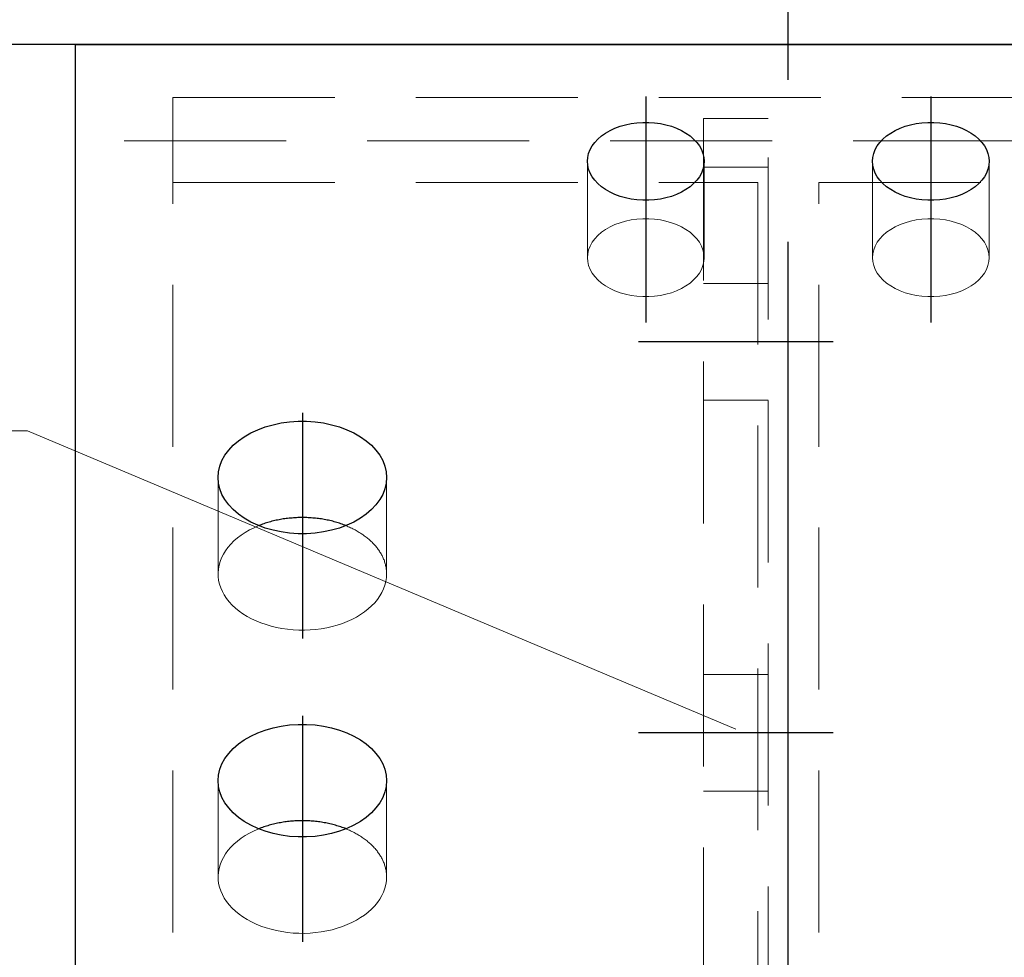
# Model space of a CAD drawing. Header units: millimetres. Extents: x 3515 to 4529, y 13642 to 14292.
# Tile 57 of 96: x 4062 to 4078, y 13975 to 13989. Entities that reach past the tile are written whole.
import ezdxf

# ---------------------------------------------------------------- set-up
doc = ezdxf.new("R2010")
doc.units = ezdxf.units.MM
doc.header["$LTSCALE"] = 10
doc.linetypes.add('HIDDEN', pattern=[0.375, 0.25, -0.125])
doc.linetypes.add('MITTE', pattern=[2, 1.25, -0.25, 0.25, -0.25])
doc.layers.get('Defpoints').update_dxf_attribs({"color": 1})
for name, color, linetype, lineweight in [('PS_DIM', 4, 'Continuous', 13), ('PS_Hidden', 2, 'HIDDEN', 9), ('PS_Pos', 1, 'Continuous', 15), ('PS_SOLID', 7, 'Continuous', 30)]:
    doc.layers.add(name, color=color, linetype=linetype, lineweight=lineweight)
doc.layers.add('PS_MID', color=5, linetype='MITTE')
doc.layers.add('PS_SHAPE', color=3, linetype='Continuous')
doc.styles.add('simplex', font='simplex.shx', dxfattribs={"width": 0.75})
doc.dimstyles.new('1_10_GŁ_DS1-LS10', dxfattribs={"dimtxt": 2, "dimasz": 2, "dimexe": 2, "dimexo": 5, "dimgap": 1, "dimtad": 1, "dimjust": 4, "dimdec": 0, "dimlfac": 10, "dimtxsty": 'simplex', "dimblk1": 'NONE', "dimsah": 1, "dimcen": 2, "dimclrd": 256, "dimclre": 256, "dimclrt": 3, "dimadec": 1, "dimazin": 0, "dimtfac": 1, "dimtdec": 0, "dimtmove": 2, "dimatfit": 3, "dimfxl": 1, "dimarcsym": 0})
doc.dimstyles.new('1_10_PRZ', dxfattribs={"dimtxt": 2, "dimasz": 1, "dimexe": 2, "dimexo": 5, "dimgap": 1, "dimtad": 1, "dimdec": 0, "dimlfac": 10, "dimtxsty": 'simplex', "dimblk": 'dimznak', "dimcen": 2, "dimse1": 1, "dimse2": 1, "dimclrt": 3, "dimadec": 1, "dimazin": 0, "dimtfac": 1, "dimtdec": 0, "dimtix": 1, "dimtmove": 2, "dimatfit": 3, "dimldrblk": 'dim-grot', "dimfxl": 1, "dimarcsym": 0})

# ---------------------------------------------------------------- blocks, each defined once
blk = doc.blocks.new('*D134')
at = {"layer": 'Defpoints', "color": 0, "transparency": 16777216}
for p in [(4042.754, 13988.67), (4085.198, 13988.67), (4083.698, 13714.81)]:
    blk.add_point(p, dxfattribs=at)
at = {"layer": 'PS_DIM', "lineweight": -2, "transparency": 16777216}
for p, q in [((4080.198, 13988.67), (4040.754, 13988.67)), ((4042.754, 13714.81), (4042.754, 13986.67)), ((4078.698, 13714.81), (4040.754, 13714.81))]:
    blk.add_line(p, q, dxfattribs=at)
at = {"layer": 'PS_DIM', "transparency": 16777216}
blk.add_solid([(4042.421, 13986.67), (4043.088, 13986.67), (4042.754, 13988.67)], dxfattribs=at)
at = {"layer": 'PS_DIM', "color": 3, "transparency": 16777216, "insert": (4046.417, 13990.69), "char_height": 2, "attachment_point": 5, "rotation": 0.0573, "style": 'simplex'}
blk.add_mtext('4420', dxfattribs=at)
blk = doc.blocks.new('_None')
blk = doc.blocks.new('dimznak')
at = {"color": 0}
for points in [[(0, 2), (0, -2)], [(-2, 0), (2, 0)]]:
    blk.add_lwpolyline(points, dxfattribs=at)
at = {"color": 2}
blk.add_lwpolyline([(1, 1), (-1, -1)], dxfattribs=at)
blk = doc.blocks.new('*D135')
at = {"layer": 'Defpoints', "color": 0, "transparency": 16777216}
for p in [(4072.888, 13997.768), (4064.698, 13974.925), (4072.888, 13971.111)]:
    blk.add_point(p, dxfattribs=at)
at = {"layer": 'PS_DIM', "color": 0, "lineweight": -2, "transparency": 16777216}
blk.add_line((4065.698, 13997.768), (4071.888, 13997.768), dxfattribs=at)
at = {"layer": 'PS_DIM', "color": 0, "lineweight": -2, "transparency": 16777216, "rotation": 180}
blk.add_blockref('dimznak', (4064.698, 13997.768), dxfattribs=at)
at = {"layer": 'PS_DIM', "color": 0, "lineweight": -2, "transparency": 16777216}
blk.add_blockref('dimznak', (4072.888, 13997.768), dxfattribs=at)
at = {"layer": 'PS_DIM', "color": 3, "transparency": 16777216, "insert": (4068.793, 13999.768), "char_height": 2, "attachment_point": 5, "style": 'simplex'}
blk.add_mtext('82', dxfattribs=at)
blk = doc.blocks.new('dim-grot')
blk.add_hatch(color=256).paths.add_polyline_path([(0, 0), (-2, 0.5), (-2, -0.5)])
blk.add_lwpolyline([(0, 0), (-2, 0.5), (-2, -0.5), (0, 0)])
blk = doc.blocks.new('*D136')
at = {"layer": 'Defpoints', "color": 0, "transparency": 16777216}
for p in [(4073.888, 13997.768), (4072.888, 13971.111), (4073.888, 13968.674)]:
    blk.add_point(p, dxfattribs=at)
at = {"layer": 'PS_DIM', "color": 0, "lineweight": -2, "transparency": 16777216}
for p, q in [((4071.888, 13997.768), (4070.888, 13997.768)), ((4072.888, 13997.768), (4073.888, 13997.768)), ((4074.888, 13997.768), (4075.888, 13997.768))]:
    blk.add_line(p, q, dxfattribs=at)
blk.add_blockref('dimznak', (4072.888, 13997.768), dxfattribs=at)
at = {"layer": 'PS_DIM', "color": 0, "lineweight": -2, "transparency": 16777216, "rotation": 180}
blk.add_blockref('dimznak', (4073.888, 13997.768), dxfattribs=at)
at = {"layer": 'PS_DIM', "color": 3, "transparency": 16777216, "insert": (4073.388, 14001.926), "char_height": 2, "attachment_point": 5, "style": 'simplex'}
blk.add_mtext('10', dxfattribs=at)
blk = doc.blocks.new('*D137')
at = {"layer": 'Defpoints', "color": 0, "transparency": 16777216}
for p in [(4083.698, 13997.768), (4073.888, 13968.674), (4083.698, 13968.674)]:
    blk.add_point(p, dxfattribs=at)
at = {"layer": 'PS_DIM', "color": 0, "lineweight": -2, "transparency": 16777216}
blk.add_line((4074.888, 13997.768), (4082.698, 13997.768), dxfattribs=at)
at = {"layer": 'PS_DIM', "color": 0, "lineweight": -2, "transparency": 16777216, "rotation": 180}
blk.add_blockref('dimznak', (4073.888, 13997.768), dxfattribs=at)
at = {"layer": 'PS_DIM', "color": 0, "lineweight": -2, "transparency": 16777216}
blk.add_blockref('dimznak', (4083.698, 13997.768), dxfattribs=at)
at = {"layer": 'PS_DIM', "color": 3, "transparency": 16777216, "insert": (4078.793, 13999.768), "char_height": 2, "attachment_point": 5, "style": 'simplex'}
blk.add_mtext('98', dxfattribs=at)
blk = doc.blocks.new('*X361')
at = {"layer": 'PS_Hidden', "color": 2, "linetype": 'HIDDEN'}
for p, q in [((4064.698, 13987.851), (4064.698, 13986.538)), ((4064.698, 13987.851), (4083.698, 13987.851)), ((4072.888, 13987.523), (4072.888, 13969.421)), ((4072.888, 13987.523), (4073.888, 13987.523)), ((4073.888, 13969.421), (4073.888, 13987.523)), ((4085.198, 13987.182), (4063.198, 13987.182)), ((4071.098, 13985.377), (4071.098, 13986.865)), ((4073.888, 13986.776), (4072.888, 13986.776)), ((4072.898, 13985.377), (4072.898, 13986.865)), ((4075.498, 13985.377), (4075.498, 13986.865)), ((4077.298, 13985.377), (4077.298, 13986.865)), ((4064.698, 13948.71), (4064.698, 13986.538)), ((4064.698, 13986.538), (4073.728, 13986.538)), ((4073.728, 13986.538), (4073.728, 13948.71)), ((4074.668, 13986.538), (4083.698, 13986.538)), ((4074.668, 13948.71), (4074.668, 13986.538)), ((4071.952, 13985.978), (4071.861, 13985.972)), ((4072.043, 13985.978), (4071.952, 13985.978)), ((4072.134, 13985.972), (4072.043, 13985.978)), ((4076.352, 13985.978), (4076.261, 13985.972)), ((4076.443, 13985.978), (4076.352, 13985.978)), ((4076.534, 13985.972), (4076.443, 13985.978)), ((4071.447, 13985.853), (4071.378, 13985.813)), ((4071.522, 13985.888), (4071.447, 13985.853)), ((4071.601, 13985.917), (4071.522, 13985.888)), ((4071.685, 13985.941), (4071.601, 13985.917)), ((4071.772, 13985.96), (4071.685, 13985.941)), ((4071.861, 13985.972), (4071.772, 13985.96)), ((4072.223, 13985.96), (4072.134, 13985.972)), ((4072.31, 13985.941), (4072.223, 13985.96)), ((4072.394, 13985.917), (4072.31, 13985.941)), ((4072.474, 13985.888), (4072.394, 13985.917)), ((4072.549, 13985.853), (4072.474, 13985.888)), ((4072.618, 13985.813), (4072.549, 13985.853)), ((4075.847, 13985.853), (4075.778, 13985.813)), ((4075.922, 13985.888), (4075.847, 13985.853)), ((4076.001, 13985.917), (4075.922, 13985.888)), ((4076.085, 13985.941), (4076.001, 13985.917)), ((4076.172, 13985.96), (4076.085, 13985.941)), ((4076.261, 13985.972), (4076.172, 13985.96)), ((4076.623, 13985.96), (4076.534, 13985.972)), ((4076.71, 13985.941), (4076.623, 13985.96)), ((4076.794, 13985.917), (4076.71, 13985.941)), ((4076.874, 13985.888), (4076.794, 13985.917)), ((4076.949, 13985.853), (4076.874, 13985.888)), ((4077.018, 13985.813), (4076.949, 13985.853)), ((4071.259, 13985.721), (4071.211, 13985.669)), ((4071.315, 13985.769), (4071.259, 13985.721)), ((4071.378, 13985.813), (4071.315, 13985.769)), ((4072.681, 13985.769), (4072.618, 13985.813)), ((4072.736, 13985.721), (4072.681, 13985.769)), ((4072.785, 13985.669), (4072.736, 13985.721)), ((4075.659, 13985.721), (4075.611, 13985.669)), ((4075.715, 13985.769), (4075.659, 13985.721)), ((4075.778, 13985.813), (4075.715, 13985.769)), ((4077.081, 13985.769), (4077.018, 13985.813)), ((4077.136, 13985.721), (4077.081, 13985.769)), ((4077.185, 13985.669), (4077.136, 13985.721)), ((4071.139, 13985.557), (4071.116, 13985.498)), ((4071.171, 13985.615), (4071.139, 13985.557)), ((4071.211, 13985.669), (4071.171, 13985.615)), ((4072.825, 13985.615), (4072.785, 13985.669)), ((4072.856, 13985.557), (4072.825, 13985.615)), ((4072.879, 13985.498), (4072.856, 13985.557)), ((4075.539, 13985.557), (4075.516, 13985.498)), ((4075.571, 13985.615), (4075.539, 13985.557)), ((4075.611, 13985.669), (4075.571, 13985.615)), ((4077.225, 13985.615), (4077.185, 13985.669)), ((4077.256, 13985.557), (4077.225, 13985.615)), ((4077.279, 13985.498), (4077.256, 13985.557)), ((4071.102, 13985.438), (4071.098, 13985.377)), ((4071.098, 13985.377), (4071.102, 13985.316)), ((4071.116, 13985.498), (4071.102, 13985.438)), ((4072.893, 13985.438), (4072.879, 13985.498)), ((4072.898, 13985.377), (4072.893, 13985.438)), ((4072.893, 13985.316), (4072.898, 13985.377)), ((4075.502, 13985.438), (4075.498, 13985.377)), ((4075.498, 13985.377), (4075.502, 13985.316)), ((4075.516, 13985.498), (4075.502, 13985.438)), ((4077.293, 13985.438), (4077.279, 13985.498)), ((4077.298, 13985.377), (4077.293, 13985.438)), ((4077.293, 13985.316), (4077.298, 13985.377)), ((4071.102, 13985.316), (4071.116, 13985.256)), ((4071.116, 13985.256), (4071.139, 13985.197)), ((4072.856, 13985.197), (4072.879, 13985.256)), ((4072.879, 13985.256), (4072.893, 13985.316)), ((4075.502, 13985.316), (4075.516, 13985.256)), ((4075.516, 13985.256), (4075.539, 13985.197)), ((4077.256, 13985.197), (4077.279, 13985.256)), ((4077.279, 13985.256), (4077.293, 13985.316)), ((4071.139, 13985.197), (4071.171, 13985.14)), ((4071.171, 13985.14), (4071.211, 13985.085)), ((4071.211, 13985.085), (4071.259, 13985.034)), ((4072.736, 13985.034), (4072.785, 13985.085)), ((4072.785, 13985.085), (4072.825, 13985.14)), ((4072.825, 13985.14), (4072.856, 13985.197)), ((4075.539, 13985.197), (4075.571, 13985.14)), ((4075.571, 13985.14), (4075.611, 13985.085)), ((4075.611, 13985.085), (4075.659, 13985.034)), ((4077.136, 13985.034), (4077.185, 13985.085)), ((4077.185, 13985.085), (4077.225, 13985.14)), ((4077.225, 13985.14), (4077.256, 13985.197)), ((4071.259, 13985.034), (4071.315, 13984.985)), ((4071.315, 13984.985), (4071.378, 13984.941)), ((4071.378, 13984.941), (4071.447, 13984.901)), ((4072.549, 13984.901), (4072.618, 13984.941)), ((4072.618, 13984.941), (4072.681, 13984.985)), ((4072.681, 13984.985), (4072.736, 13985.034)), ((4072.888, 13984.979), (4073.888, 13984.979)), ((4075.659, 13985.034), (4075.715, 13984.985)), ((4075.715, 13984.985), (4075.778, 13984.941)), ((4075.778, 13984.941), (4075.847, 13984.901)), ((4076.949, 13984.901), (4077.018, 13984.941)), ((4077.018, 13984.941), (4077.081, 13984.985)), ((4077.081, 13984.985), (4077.136, 13985.034)), ((4071.447, 13984.901), (4071.522, 13984.867)), ((4071.522, 13984.867), (4071.601, 13984.837)), ((4071.601, 13984.837), (4071.685, 13984.813)), ((4071.685, 13984.813), (4071.772, 13984.795)), ((4071.772, 13984.795), (4071.861, 13984.782)), ((4071.861, 13984.782), (4071.952, 13984.776)), ((4071.952, 13984.776), (4072.043, 13984.776)), ((4072.043, 13984.776), (4072.134, 13984.782)), ((4072.134, 13984.782), (4072.223, 13984.795)), ((4072.223, 13984.795), (4072.31, 13984.813)), ((4072.31, 13984.813), (4072.394, 13984.837)), ((4072.394, 13984.837), (4072.474, 13984.867)), ((4072.474, 13984.867), (4072.549, 13984.901)), ((4075.847, 13984.901), (4075.922, 13984.867)), ((4075.922, 13984.867), (4076.001, 13984.837)), ((4076.001, 13984.837), (4076.085, 13984.813)), ((4076.085, 13984.813), (4076.172, 13984.795)), ((4076.172, 13984.795), (4076.261, 13984.782)), ((4076.261, 13984.782), (4076.352, 13984.776)), ((4076.352, 13984.776), (4076.443, 13984.776)), ((4076.443, 13984.776), (4076.534, 13984.782)), ((4076.534, 13984.782), (4076.623, 13984.795)), ((4076.623, 13984.795), (4076.71, 13984.813)), ((4076.71, 13984.813), (4076.794, 13984.837)), ((4076.794, 13984.837), (4076.874, 13984.867)), ((4076.874, 13984.867), (4076.949, 13984.901)), ((4072.888, 13983.179), (4073.888, 13983.179)), ((4065.398, 13980.497), (4065.398, 13981.984)), ((4067.998, 13980.497), (4067.998, 13981.984)), ((4065.816, 13981.135), (4065.754, 13981.094)), ((4065.882, 13981.174), (4065.816, 13981.135)), ((4065.952, 13981.209), (4065.882, 13981.174)), ((4066.025, 13981.241), (4065.952, 13981.209)), ((4067.389, 13981.233), (4067.37, 13981.241)), ((4067.37, 13981.241), (4067.37, 13981.241)), ((4067.407, 13981.225), (4067.389, 13981.233)), ((4067.425, 13981.217), (4067.407, 13981.225)), ((4067.443, 13981.209), (4067.425, 13981.217)), ((4067.46, 13981.201), (4067.443, 13981.209)), ((4067.477, 13981.192), (4067.46, 13981.201)), ((4067.495, 13981.184), (4067.477, 13981.192)), ((4067.511, 13981.175), (4067.495, 13981.184)), ((4067.528, 13981.166), (4067.511, 13981.175)), ((4067.545, 13981.156), (4067.528, 13981.166)), ((4067.561, 13981.147), (4067.545, 13981.156)), ((4067.577, 13981.137), (4067.561, 13981.147)), ((4067.593, 13981.127), (4067.577, 13981.137)), ((4067.608, 13981.117), (4067.593, 13981.127)), ((4067.623, 13981.107), (4067.608, 13981.117)), ((4065.642, 13981.004), (4065.594, 13980.956)), ((4065.696, 13981.051), (4065.642, 13981.004)), ((4065.754, 13981.094), (4065.696, 13981.051)), ((4067.638, 13981.097), (4067.623, 13981.107)), ((4067.653, 13981.086), (4067.638, 13981.097)), ((4067.667, 13981.076), (4067.653, 13981.086)), ((4067.682, 13981.065), (4067.667, 13981.076)), ((4067.696, 13981.054), (4067.682, 13981.065)), ((4067.709, 13981.043), (4067.696, 13981.054)), ((4067.723, 13981.032), (4067.709, 13981.043)), ((4067.736, 13981.02), (4067.723, 13981.032)), ((4067.749, 13981.009), (4067.736, 13981.02)), ((4067.761, 13980.997), (4067.749, 13981.009)), ((4067.773, 13980.985), (4067.761, 13980.997)), ((4067.785, 13980.973), (4067.773, 13980.985)), ((4067.797, 13980.961), (4067.785, 13980.973)), ((4067.808, 13980.949), (4067.797, 13980.961)), ((4065.512, 13980.853), (4065.479, 13980.799)), ((4065.55, 13980.905), (4065.512, 13980.853)), ((4065.594, 13980.956), (4065.55, 13980.905)), ((4067.819, 13980.936), (4067.808, 13980.949)), ((4067.83, 13980.924), (4067.819, 13980.936)), ((4067.84, 13980.911), (4067.83, 13980.924)), ((4067.851, 13980.899), (4067.84, 13980.911)), ((4067.86, 13980.886), (4067.851, 13980.899)), ((4067.87, 13980.873), (4067.86, 13980.886)), ((4067.879, 13980.86), (4067.87, 13980.873)), ((4067.888, 13980.847), (4067.879, 13980.86)), ((4067.896, 13980.833), (4067.888, 13980.847)), ((4067.904, 13980.82), (4067.896, 13980.833)), ((4067.912, 13980.807), (4067.904, 13980.82)), ((4065.429, 13980.687), (4065.413, 13980.629)), ((4065.451, 13980.743), (4065.429, 13980.687)), ((4065.479, 13980.799), (4065.451, 13980.743)), ((4067.92, 13980.793), (4067.912, 13980.807)), ((4067.927, 13980.78), (4067.92, 13980.793)), ((4067.934, 13980.766), (4067.927, 13980.78)), ((4067.94, 13980.752), (4067.934, 13980.766)), ((4067.946, 13980.738), (4067.94, 13980.752)), ((4067.952, 13980.725), (4067.946, 13980.738)), ((4067.958, 13980.711), (4067.952, 13980.725)), ((4067.963, 13980.697), (4067.958, 13980.711)), ((4067.968, 13980.683), (4067.963, 13980.697)), ((4067.972, 13980.669), (4067.968, 13980.683)), ((4067.976, 13980.654), (4067.972, 13980.669)), ((4065.402, 13980.571), (4065.398, 13980.513)), ((4065.398, 13980.513), (4065.399, 13980.455)), ((4065.413, 13980.629), (4065.402, 13980.571)), ((4067.98, 13980.64), (4067.976, 13980.654)), ((4067.983, 13980.626), (4067.98, 13980.64)), ((4067.986, 13980.612), (4067.983, 13980.626)), ((4067.989, 13980.597), (4067.986, 13980.612)), ((4067.991, 13980.583), (4067.989, 13980.597)), ((4067.993, 13980.569), (4067.991, 13980.583)), ((4067.995, 13980.554), (4067.993, 13980.569)), ((4067.996, 13980.54), (4067.995, 13980.554)), ((4067.997, 13980.526), (4067.996, 13980.54)), ((4067.997, 13980.511), (4067.997, 13980.526)), ((4067.998, 13980.497), (4067.997, 13980.511)), ((4065.399, 13980.455), (4065.406, 13980.396)), ((4065.406, 13980.396), (4065.419, 13980.339)), ((4067.971, 13980.323), (4067.986, 13980.38)), ((4067.986, 13980.38), (4067.995, 13980.439)), ((4067.995, 13980.439), (4067.998, 13980.497)), ((4067.998, 13980.497), (4067.998, 13980.497)), ((4065.419, 13980.339), (4065.438, 13980.281)), ((4065.438, 13980.281), (4065.463, 13980.225)), ((4065.463, 13980.225), (4065.493, 13980.171)), ((4067.893, 13980.156), (4067.925, 13980.21)), ((4067.925, 13980.21), (4067.951, 13980.266)), ((4067.951, 13980.266), (4067.971, 13980.323)), ((4065.493, 13980.171), (4065.528, 13980.117)), ((4065.528, 13980.117), (4065.569, 13980.065)), ((4065.569, 13980.065), (4065.615, 13980.016)), ((4067.767, 13980.003), (4067.814, 13980.052)), ((4067.814, 13980.052), (4067.856, 13980.103)), ((4067.856, 13980.103), (4067.893, 13980.156)), ((4065.615, 13980.016), (4065.666, 13979.968)), ((4065.666, 13979.968), (4065.721, 13979.923)), ((4065.721, 13979.923), (4065.781, 13979.881)), ((4067.597, 13979.869), (4067.658, 13979.911)), ((4067.658, 13979.911), (4067.715, 13979.956)), ((4067.715, 13979.956), (4067.767, 13980.003)), ((4065.781, 13979.881), (4065.845, 13979.841)), ((4065.845, 13979.841), (4065.913, 13979.804)), ((4065.913, 13979.804), (4065.984, 13979.77)), ((4065.984, 13979.77), (4066.059, 13979.74)), ((4067.315, 13979.732), (4067.391, 13979.762)), ((4067.391, 13979.762), (4067.463, 13979.794)), ((4067.463, 13979.794), (4067.532, 13979.83)), ((4067.532, 13979.83), (4067.597, 13979.869)), ((4066.059, 13979.74), (4066.137, 13979.713)), ((4066.137, 13979.713), (4066.217, 13979.69)), ((4066.217, 13979.69), (4066.299, 13979.67)), ((4066.299, 13979.67), (4066.383, 13979.654)), ((4066.383, 13979.654), (4066.468, 13979.641)), ((4066.468, 13979.641), (4066.555, 13979.633)), ((4066.555, 13979.633), (4066.642, 13979.629)), ((4066.642, 13979.629), (4066.729, 13979.628)), ((4066.729, 13979.628), (4066.817, 13979.631)), ((4066.817, 13979.631), (4066.903, 13979.639)), ((4066.903, 13979.639), (4066.989, 13979.65)), ((4066.989, 13979.65), (4067.074, 13979.665)), ((4067.074, 13979.665), (4067.156, 13979.684)), ((4067.156, 13979.684), (4067.237, 13979.706)), ((4067.237, 13979.706), (4067.315, 13979.732)), ((4072.888, 13978.945), (4073.888, 13978.945)), ((4065.398, 13975.817), (4065.398, 13977.305)), ((4067.998, 13975.817), (4067.998, 13977.305)), ((4072.888, 13977.145), (4073.888, 13977.145)), ((4066.025, 13976.561), (4065.952, 13976.529)), ((4067.389, 13976.553), (4067.37, 13976.561)), ((4067.37, 13976.561), (4067.37, 13976.561)), ((4067.407, 13976.546), (4067.389, 13976.553)), ((4065.754, 13976.415), (4065.696, 13976.371)), ((4065.816, 13976.456), (4065.754, 13976.415)), ((4065.882, 13976.494), (4065.816, 13976.456)), ((4065.952, 13976.529), (4065.882, 13976.494)), ((4067.425, 13976.538), (4067.407, 13976.546)), ((4067.443, 13976.529), (4067.425, 13976.538)), ((4067.46, 13976.521), (4067.443, 13976.529)), ((4067.477, 13976.513), (4067.46, 13976.521)), ((4067.495, 13976.504), (4067.477, 13976.513)), ((4067.511, 13976.495), (4067.495, 13976.504)), ((4067.528, 13976.486), (4067.511, 13976.495)), ((4067.545, 13976.477), (4067.528, 13976.486)), ((4067.561, 13976.467), (4067.545, 13976.477)), ((4067.577, 13976.457), (4067.561, 13976.467)), ((4067.593, 13976.448), (4067.577, 13976.457)), ((4067.608, 13976.438), (4067.593, 13976.448)), ((4067.623, 13976.427), (4067.608, 13976.438)), ((4067.638, 13976.417), (4067.623, 13976.427)), ((4067.653, 13976.407), (4067.638, 13976.417)), ((4067.667, 13976.396), (4067.653, 13976.407)), ((4065.594, 13976.276), (4065.55, 13976.225)), ((4065.642, 13976.325), (4065.594, 13976.276)), ((4065.696, 13976.371), (4065.642, 13976.325)), ((4067.682, 13976.385), (4067.667, 13976.396)), ((4067.696, 13976.374), (4067.682, 13976.385)), ((4067.709, 13976.363), (4067.696, 13976.374)), ((4067.723, 13976.352), (4067.709, 13976.363)), ((4067.736, 13976.34), (4067.723, 13976.352)), ((4067.749, 13976.329), (4067.736, 13976.34)), ((4067.761, 13976.317), (4067.749, 13976.329)), ((4067.773, 13976.305), (4067.761, 13976.317)), ((4067.785, 13976.293), (4067.773, 13976.305)), ((4067.797, 13976.281), (4067.785, 13976.293)), ((4067.808, 13976.269), (4067.797, 13976.281)), ((4067.819, 13976.257), (4067.808, 13976.269)), ((4067.83, 13976.244), (4067.819, 13976.257)), ((4065.479, 13976.119), (4065.451, 13976.063)), ((4065.512, 13976.173), (4065.479, 13976.119)), ((4065.55, 13976.225), (4065.512, 13976.173)), ((4067.84, 13976.231), (4067.83, 13976.244)), ((4067.851, 13976.219), (4067.84, 13976.231)), ((4067.86, 13976.206), (4067.851, 13976.219)), ((4067.87, 13976.193), (4067.86, 13976.206)), ((4067.879, 13976.18), (4067.87, 13976.193)), ((4067.888, 13976.167), (4067.879, 13976.18)), ((4067.896, 13976.154), (4067.888, 13976.167)), ((4067.904, 13976.14), (4067.896, 13976.154)), ((4067.912, 13976.127), (4067.904, 13976.14)), ((4067.92, 13976.113), (4067.912, 13976.127)), ((4067.927, 13976.1), (4067.92, 13976.113)), ((4067.934, 13976.086), (4067.927, 13976.1)), ((4065.413, 13975.95), (4065.402, 13975.892)), ((4065.429, 13976.007), (4065.413, 13975.95)), ((4065.451, 13976.063), (4065.429, 13976.007)), ((4067.94, 13976.072), (4067.934, 13976.086)), ((4067.946, 13976.059), (4067.94, 13976.072)), ((4067.952, 13976.045), (4067.946, 13976.059)), ((4067.958, 13976.031), (4067.952, 13976.045)), ((4067.963, 13976.017), (4067.958, 13976.031)), ((4067.968, 13976.003), (4067.963, 13976.017)), ((4067.972, 13975.989), (4067.968, 13976.003)), ((4067.976, 13975.975), (4067.972, 13975.989)), ((4067.98, 13975.96), (4067.976, 13975.975)), ((4067.983, 13975.946), (4067.98, 13975.96)), ((4067.986, 13975.932), (4067.983, 13975.946)), ((4065.402, 13975.892), (4065.398, 13975.833)), ((4065.398, 13975.833), (4065.399, 13975.775)), ((4067.989, 13975.918), (4067.986, 13975.932)), ((4067.991, 13975.903), (4067.989, 13975.918)), ((4067.993, 13975.889), (4067.991, 13975.903)), ((4067.995, 13975.875), (4067.993, 13975.889)), ((4067.996, 13975.86), (4067.995, 13975.875)), ((4067.995, 13975.759), (4067.998, 13975.817)), ((4067.997, 13975.846), (4067.996, 13975.86)), ((4067.997, 13975.832), (4067.997, 13975.846)), ((4067.998, 13975.817), (4067.997, 13975.832)), ((4067.998, 13975.817), (4067.998, 13975.817)), ((4065.399, 13975.775), (4065.406, 13975.717)), ((4065.406, 13975.717), (4065.419, 13975.659)), ((4065.419, 13975.659), (4065.438, 13975.602)), ((4067.951, 13975.586), (4067.971, 13975.643)), ((4067.971, 13975.643), (4067.986, 13975.701)), ((4067.986, 13975.701), (4067.995, 13975.759)), ((4065.438, 13975.602), (4065.463, 13975.546)), ((4065.463, 13975.546), (4065.493, 13975.491)), ((4065.493, 13975.491), (4065.528, 13975.437)), ((4067.893, 13975.476), (4067.925, 13975.531)), ((4067.925, 13975.531), (4067.951, 13975.586)), ((4065.528, 13975.437), (4065.569, 13975.386)), ((4065.569, 13975.386), (4065.615, 13975.336)), ((4067.767, 13975.323), (4067.814, 13975.372)), ((4067.814, 13975.372), (4067.856, 13975.423)), ((4067.856, 13975.423), (4067.893, 13975.476)), ((4065.615, 13975.336), (4065.666, 13975.289)), ((4065.666, 13975.289), (4065.721, 13975.243)), ((4065.721, 13975.243), (4065.781, 13975.201)), ((4065.781, 13975.201), (4065.845, 13975.161)), ((4067.532, 13975.151), (4067.597, 13975.19)), ((4067.597, 13975.19), (4067.658, 13975.231)), ((4067.658, 13975.231), (4067.715, 13975.276)), ((4067.715, 13975.276), (4067.767, 13975.323)), ((4065.845, 13975.161), (4065.913, 13975.124)), ((4065.913, 13975.124), (4065.984, 13975.091)), ((4065.984, 13975.091), (4066.059, 13975.06)), ((4066.059, 13975.06), (4066.137, 13975.033)), ((4066.137, 13975.033), (4066.217, 13975.01)), ((4067.237, 13975.026), (4067.315, 13975.052)), ((4067.315, 13975.052), (4067.391, 13975.082)), ((4067.391, 13975.082), (4067.463, 13975.115)), ((4067.463, 13975.115), (4067.532, 13975.151)), ((4066.217, 13975.01), (4066.299, 13974.99)), ((4066.299, 13974.99), (4066.383, 13974.974)), ((4066.383, 13974.974), (4066.468, 13974.962)), ((4066.468, 13974.962), (4066.555, 13974.953)), ((4066.555, 13974.953), (4066.642, 13974.949)), ((4066.642, 13974.949), (4066.729, 13974.948)), ((4066.729, 13974.948), (4066.817, 13974.952)), ((4066.817, 13974.952), (4066.903, 13974.959)), ((4066.903, 13974.959), (4066.989, 13974.97)), ((4066.989, 13974.97), (4067.074, 13974.985)), ((4067.074, 13974.985), (4067.156, 13975.004)), ((4067.156, 13975.004), (4067.237, 13975.026))]:
    blk.add_line(p, q, dxfattribs=at)
at = {"layer": 'PS_MID', "color": 5, "linetype": 'MITTE'}
for p, q in [((4074.198, 13793.124), (4074.198, 13992.851)), ((4071.998, 13987.865), (4071.998, 13984.377)), ((4076.398, 13987.865), (4076.398, 13984.377)), ((4074.888, 13984.079), (4071.888, 13984.079)), ((4066.698, 13982.984), (4066.698, 13979.497)), ((4066.698, 13978.305), (4066.698, 13974.817)), ((4074.888, 13978.045), (4071.888, 13978.045))]:
    blk.add_line(p, q, dxfattribs=at)
at = {"layer": 'PS_SOLID', "color": 7, "linetype": 'Continuous'}
for p, q in [((4063.198, 13988.67), (4085.198, 13988.67)), ((4063.198, 13920.479), (4063.198, 13988.67)), ((4071.447, 13987.34), (4071.522, 13987.375)), ((4071.522, 13987.375), (4071.601, 13987.405)), ((4071.601, 13987.405), (4071.685, 13987.429)), ((4071.685, 13987.429), (4071.772, 13987.447)), ((4071.772, 13987.447), (4071.861, 13987.459)), ((4071.861, 13987.459), (4071.952, 13987.466)), ((4071.952, 13987.466), (4072.043, 13987.466)), ((4072.043, 13987.466), (4072.134, 13987.459)), ((4072.134, 13987.459), (4072.223, 13987.447)), ((4072.223, 13987.447), (4072.31, 13987.429)), ((4072.31, 13987.429), (4072.394, 13987.405)), ((4072.394, 13987.405), (4072.474, 13987.375)), ((4072.474, 13987.375), (4072.549, 13987.34)), ((4075.847, 13987.34), (4075.922, 13987.375)), ((4075.922, 13987.375), (4076.001, 13987.405)), ((4076.001, 13987.405), (4076.085, 13987.429)), ((4076.085, 13987.429), (4076.172, 13987.447)), ((4076.172, 13987.447), (4076.261, 13987.459)), ((4076.261, 13987.459), (4076.352, 13987.466)), ((4076.352, 13987.466), (4076.443, 13987.466)), ((4076.443, 13987.466), (4076.534, 13987.459)), ((4076.534, 13987.459), (4076.623, 13987.447)), ((4076.623, 13987.447), (4076.71, 13987.429)), ((4076.71, 13987.429), (4076.794, 13987.405)), ((4076.794, 13987.405), (4076.874, 13987.375)), ((4076.874, 13987.375), (4076.949, 13987.34)), ((4071.211, 13987.157), (4071.259, 13987.208)), ((4071.259, 13987.208), (4071.315, 13987.257)), ((4071.315, 13987.257), (4071.378, 13987.301)), ((4071.378, 13987.301), (4071.447, 13987.34)), ((4072.549, 13987.34), (4072.618, 13987.301)), ((4072.618, 13987.301), (4072.681, 13987.257)), ((4072.681, 13987.257), (4072.736, 13987.208)), ((4072.736, 13987.208), (4072.785, 13987.157)), ((4075.611, 13987.157), (4075.659, 13987.208)), ((4075.659, 13987.208), (4075.715, 13987.257)), ((4075.715, 13987.257), (4075.778, 13987.301)), ((4075.778, 13987.301), (4075.847, 13987.34)), ((4076.949, 13987.34), (4077.018, 13987.301)), ((4077.018, 13987.301), (4077.081, 13987.257)), ((4077.081, 13987.257), (4077.136, 13987.208)), ((4077.136, 13987.208), (4077.185, 13987.157)), ((4071.116, 13986.986), (4071.139, 13987.045)), ((4071.139, 13987.045), (4071.171, 13987.102)), ((4071.171, 13987.102), (4071.211, 13987.157)), ((4072.785, 13987.157), (4072.825, 13987.102)), ((4072.825, 13987.102), (4072.856, 13987.045)), ((4072.856, 13987.045), (4072.879, 13986.986)), ((4075.516, 13986.986), (4075.539, 13987.045)), ((4075.539, 13987.045), (4075.571, 13987.102)), ((4075.571, 13987.102), (4075.611, 13987.157)), ((4077.185, 13987.157), (4077.225, 13987.102)), ((4077.225, 13987.102), (4077.256, 13987.045)), ((4077.256, 13987.045), (4077.279, 13986.986)), ((4071.098, 13986.865), (4071.102, 13986.925)), ((4071.102, 13986.925), (4071.116, 13986.986)), ((4072.879, 13986.986), (4072.893, 13986.925)), ((4072.893, 13986.925), (4072.898, 13986.865)), ((4075.498, 13986.865), (4075.502, 13986.925)), ((4075.502, 13986.925), (4075.516, 13986.986)), ((4077.279, 13986.986), (4077.293, 13986.925)), ((4077.293, 13986.925), (4077.298, 13986.865)), ((4071.102, 13986.804), (4071.098, 13986.865)), ((4071.116, 13986.743), (4071.102, 13986.804)), ((4071.139, 13986.684), (4071.116, 13986.743)), ((4072.879, 13986.743), (4072.856, 13986.684)), ((4072.893, 13986.804), (4072.879, 13986.743)), ((4072.898, 13986.865), (4072.893, 13986.804)), ((4075.502, 13986.804), (4075.498, 13986.865)), ((4075.516, 13986.743), (4075.502, 13986.804)), ((4075.539, 13986.684), (4075.516, 13986.743)), ((4077.279, 13986.743), (4077.256, 13986.684)), ((4077.293, 13986.804), (4077.279, 13986.743)), ((4077.298, 13986.865), (4077.293, 13986.804)), ((4071.171, 13986.627), (4071.139, 13986.684)), ((4071.211, 13986.573), (4071.171, 13986.627)), ((4072.825, 13986.627), (4072.785, 13986.573)), ((4072.856, 13986.684), (4072.825, 13986.627)), ((4075.571, 13986.627), (4075.539, 13986.684)), ((4075.611, 13986.573), (4075.571, 13986.627)), ((4077.225, 13986.627), (4077.185, 13986.573)), ((4077.256, 13986.684), (4077.225, 13986.627)), ((4071.259, 13986.521), (4071.211, 13986.573)), ((4071.315, 13986.473), (4071.259, 13986.521)), ((4071.378, 13986.428), (4071.315, 13986.473)), ((4072.681, 13986.473), (4072.618, 13986.428)), ((4072.736, 13986.521), (4072.681, 13986.473)), ((4072.785, 13986.573), (4072.736, 13986.521)), ((4075.659, 13986.521), (4075.611, 13986.573)), ((4075.715, 13986.473), (4075.659, 13986.521)), ((4075.778, 13986.428), (4075.715, 13986.473)), ((4077.081, 13986.473), (4077.018, 13986.428)), ((4077.136, 13986.521), (4077.081, 13986.473)), ((4077.185, 13986.573), (4077.136, 13986.521)), ((4071.447, 13986.389), (4071.378, 13986.428)), ((4071.522, 13986.354), (4071.447, 13986.389)), ((4071.601, 13986.324), (4071.522, 13986.354)), ((4071.685, 13986.3), (4071.601, 13986.324)), ((4071.772, 13986.282), (4071.685, 13986.3)), ((4071.861, 13986.27), (4071.772, 13986.282)), ((4072.223, 13986.282), (4072.134, 13986.27)), ((4072.31, 13986.3), (4072.223, 13986.282)), ((4072.394, 13986.324), (4072.31, 13986.3)), ((4072.474, 13986.354), (4072.394, 13986.324)), ((4072.549, 13986.389), (4072.474, 13986.354)), ((4072.618, 13986.428), (4072.549, 13986.389)), ((4075.847, 13986.389), (4075.778, 13986.428)), ((4075.922, 13986.354), (4075.847, 13986.389)), ((4076.001, 13986.324), (4075.922, 13986.354)), ((4076.085, 13986.3), (4076.001, 13986.324)), ((4076.172, 13986.282), (4076.085, 13986.3)), ((4076.261, 13986.27), (4076.172, 13986.282)), ((4076.623, 13986.282), (4076.534, 13986.27)), ((4076.71, 13986.3), (4076.623, 13986.282)), ((4076.794, 13986.324), (4076.71, 13986.3)), ((4076.874, 13986.354), (4076.794, 13986.324)), ((4076.949, 13986.389), (4076.874, 13986.354)), ((4077.018, 13986.428), (4076.949, 13986.389)), ((4071.952, 13986.264), (4071.861, 13986.27)), ((4072.043, 13986.264), (4071.952, 13986.264)), ((4072.134, 13986.27), (4072.043, 13986.264)), ((4076.352, 13986.264), (4076.261, 13986.27)), ((4076.443, 13986.264), (4076.352, 13986.264)), ((4076.534, 13986.27), (4076.443, 13986.264)), ((4066.125, 13982.765), (4066.246, 13982.799)), ((4066.246, 13982.799), (4066.372, 13982.826)), ((4066.372, 13982.826), (4066.501, 13982.843)), ((4066.501, 13982.843), (4066.632, 13982.852)), ((4066.632, 13982.852), (4066.764, 13982.852)), ((4066.764, 13982.852), (4066.895, 13982.843)), ((4066.895, 13982.843), (4067.024, 13982.826)), ((4067.024, 13982.826), (4067.149, 13982.799)), ((4067.149, 13982.799), (4067.27, 13982.765)), ((4065.802, 13982.614), (4065.902, 13982.672)), ((4065.902, 13982.672), (4066.01, 13982.722)), ((4066.01, 13982.722), (4066.125, 13982.765)), ((4067.27, 13982.765), (4067.385, 13982.722)), ((4067.385, 13982.722), (4067.493, 13982.672)), ((4067.493, 13982.672), (4067.593, 13982.614)), ((4065.561, 13982.406), (4065.631, 13982.481)), ((4065.631, 13982.481), (4065.711, 13982.55)), ((4065.711, 13982.55), (4065.802, 13982.614)), ((4067.593, 13982.614), (4067.684, 13982.55)), ((4067.684, 13982.55), (4067.765, 13982.481)), ((4067.765, 13982.481), (4067.834, 13982.406)), ((4065.457, 13982.244), (4065.503, 13982.327)), ((4065.503, 13982.327), (4065.561, 13982.406)), ((4067.834, 13982.406), (4067.892, 13982.327)), ((4067.892, 13982.327), (4067.938, 13982.244)), ((4065.424, 13982.159), (4065.457, 13982.244)), ((4067.938, 13982.244), (4067.971, 13982.159)), ((4065.398, 13981.984), (4065.404, 13982.072)), ((4065.404, 13982.072), (4065.424, 13982.159)), ((4067.971, 13982.159), (4067.991, 13982.072)), ((4067.991, 13982.072), (4067.998, 13981.984)), ((4065.404, 13981.896), (4065.398, 13981.984)), ((4065.424, 13981.809), (4065.404, 13981.896)), ((4067.991, 13981.896), (4067.971, 13981.809)), ((4067.998, 13981.984), (4067.991, 13981.896)), ((4065.457, 13981.724), (4065.424, 13981.809)), ((4065.503, 13981.642), (4065.457, 13981.724)), ((4067.938, 13981.724), (4067.892, 13981.642)), ((4067.971, 13981.809), (4067.938, 13981.724)), ((4065.561, 13981.563), (4065.503, 13981.642)), ((4067.892, 13981.642), (4067.834, 13981.563)), ((4065.631, 13981.488), (4065.561, 13981.563)), ((4065.711, 13981.418), (4065.631, 13981.488)), ((4065.802, 13981.354), (4065.711, 13981.418)), ((4067.684, 13981.418), (4067.593, 13981.354)), ((4067.765, 13981.488), (4067.684, 13981.418)), ((4067.834, 13981.563), (4067.765, 13981.488)), ((4065.902, 13981.297), (4065.802, 13981.354)), ((4066.01, 13981.247), (4065.902, 13981.297)), ((4066.084, 13981.263), (4066.064, 13981.256)), ((4066.105, 13981.27), (4066.084, 13981.263)), ((4066.125, 13981.277), (4066.105, 13981.27)), ((4066.146, 13981.284), (4066.125, 13981.277)), ((4066.166, 13981.29), (4066.146, 13981.284)), ((4066.187, 13981.296), (4066.166, 13981.29)), ((4066.208, 13981.302), (4066.187, 13981.296)), ((4066.229, 13981.308), (4066.208, 13981.302)), ((4066.251, 13981.313), (4066.229, 13981.308)), ((4066.272, 13981.318), (4066.251, 13981.313)), ((4066.294, 13981.323), (4066.272, 13981.318)), ((4066.316, 13981.328), (4066.294, 13981.323)), ((4066.338, 13981.332), (4066.316, 13981.328)), ((4066.359, 13981.336), (4066.338, 13981.332)), ((4066.382, 13981.34), (4066.359, 13981.336)), ((4066.404, 13981.344), (4066.382, 13981.34)), ((4066.426, 13981.347), (4066.404, 13981.344)), ((4066.448, 13981.35), (4066.426, 13981.347)), ((4066.471, 13981.353), (4066.448, 13981.35)), ((4066.493, 13981.355), (4066.471, 13981.353)), ((4066.516, 13981.357), (4066.493, 13981.355)), ((4066.538, 13981.359), (4066.516, 13981.357)), ((4066.561, 13981.361), (4066.538, 13981.359)), ((4066.584, 13981.363), (4066.561, 13981.361)), ((4066.607, 13981.364), (4066.584, 13981.363)), ((4066.629, 13981.365), (4066.607, 13981.364)), ((4066.652, 13981.365), (4066.629, 13981.365)), ((4066.675, 13981.366), (4066.652, 13981.365)), ((4066.698, 13981.366), (4066.675, 13981.366)), ((4066.72, 13981.366), (4066.698, 13981.366)), ((4066.743, 13981.365), (4066.72, 13981.366)), ((4066.766, 13981.365), (4066.743, 13981.365)), ((4066.789, 13981.364), (4066.766, 13981.365)), ((4066.812, 13981.363), (4066.789, 13981.364)), ((4066.834, 13981.361), (4066.812, 13981.363)), ((4066.857, 13981.359), (4066.834, 13981.361)), ((4066.88, 13981.357), (4066.857, 13981.359)), ((4066.902, 13981.355), (4066.88, 13981.357)), ((4066.925, 13981.353), (4066.902, 13981.355)), ((4066.947, 13981.35), (4066.925, 13981.353)), ((4066.969, 13981.347), (4066.947, 13981.35)), ((4066.992, 13981.344), (4066.969, 13981.347)), ((4067.014, 13981.34), (4066.992, 13981.344)), ((4067.036, 13981.336), (4067.014, 13981.34)), ((4067.058, 13981.332), (4067.036, 13981.336)), ((4067.08, 13981.328), (4067.058, 13981.332)), ((4067.101, 13981.323), (4067.08, 13981.328)), ((4067.123, 13981.318), (4067.101, 13981.323)), ((4067.145, 13981.313), (4067.123, 13981.318)), ((4067.166, 13981.308), (4067.145, 13981.313)), ((4067.187, 13981.302), (4067.166, 13981.308)), ((4067.208, 13981.296), (4067.187, 13981.302)), ((4067.229, 13981.29), (4067.208, 13981.296)), ((4067.25, 13981.284), (4067.229, 13981.29)), ((4067.27, 13981.277), (4067.25, 13981.284)), ((4067.291, 13981.27), (4067.27, 13981.277)), ((4067.311, 13981.263), (4067.291, 13981.27)), ((4067.331, 13981.256), (4067.311, 13981.263)), ((4067.493, 13981.297), (4067.385, 13981.247)), ((4067.593, 13981.354), (4067.493, 13981.297)), ((4066.125, 13981.204), (4066.01, 13981.247)), ((4066.045, 13981.248), (4066.025, 13981.241)), ((4066.025, 13981.241), (4066.025, 13981.241)), ((4066.064, 13981.256), (4066.045, 13981.248)), ((4066.246, 13981.169), (4066.125, 13981.204)), ((4066.372, 13981.143), (4066.246, 13981.169)), ((4066.501, 13981.125), (4066.372, 13981.143)), ((4066.632, 13981.116), (4066.501, 13981.125)), ((4066.764, 13981.116), (4066.632, 13981.116)), ((4066.895, 13981.125), (4066.764, 13981.116)), ((4067.024, 13981.143), (4066.895, 13981.125)), ((4067.149, 13981.169), (4067.024, 13981.143)), ((4067.27, 13981.204), (4067.149, 13981.169)), ((4067.385, 13981.247), (4067.27, 13981.204)), ((4067.351, 13981.248), (4067.331, 13981.256)), ((4067.37, 13981.241), (4067.351, 13981.248)), ((4066.01, 13978.042), (4066.125, 13978.085)), ((4066.125, 13978.085), (4066.246, 13978.12)), ((4066.246, 13978.12), (4066.372, 13978.146)), ((4066.372, 13978.146), (4066.501, 13978.164)), ((4066.501, 13978.164), (4066.632, 13978.173)), ((4066.632, 13978.173), (4066.764, 13978.173)), ((4066.764, 13978.173), (4066.895, 13978.164)), ((4066.895, 13978.164), (4067.024, 13978.146)), ((4067.024, 13978.146), (4067.149, 13978.12)), ((4067.149, 13978.12), (4067.27, 13978.085)), ((4067.27, 13978.085), (4067.385, 13978.042)), ((4065.711, 13977.871), (4065.802, 13977.934)), ((4065.802, 13977.934), (4065.902, 13977.992)), ((4065.902, 13977.992), (4066.01, 13978.042)), ((4067.385, 13978.042), (4067.493, 13977.992)), ((4067.493, 13977.992), (4067.593, 13977.934)), ((4067.593, 13977.934), (4067.684, 13977.871)), ((4065.561, 13977.726), (4065.631, 13977.801)), ((4065.631, 13977.801), (4065.711, 13977.871)), ((4067.684, 13977.871), (4067.765, 13977.801)), ((4067.765, 13977.801), (4067.834, 13977.726)), ((4065.457, 13977.565), (4065.503, 13977.647)), ((4065.503, 13977.647), (4065.561, 13977.726)), ((4067.834, 13977.726), (4067.892, 13977.647)), ((4067.892, 13977.647), (4067.938, 13977.565)), ((4065.404, 13977.392), (4065.424, 13977.48)), ((4065.424, 13977.48), (4065.457, 13977.565)), ((4067.938, 13977.565), (4067.971, 13977.48)), ((4067.971, 13977.48), (4067.991, 13977.392)), ((4065.398, 13977.305), (4065.404, 13977.392)), ((4067.991, 13977.392), (4067.998, 13977.305)), ((4065.404, 13977.217), (4065.398, 13977.305)), ((4065.424, 13977.13), (4065.404, 13977.217)), ((4067.991, 13977.217), (4067.971, 13977.13)), ((4067.998, 13977.305), (4067.991, 13977.217)), ((4065.457, 13977.044), (4065.424, 13977.13)), ((4065.503, 13976.962), (4065.457, 13977.044)), ((4067.938, 13977.044), (4067.892, 13976.962)), ((4067.971, 13977.13), (4067.938, 13977.044)), ((4065.561, 13976.883), (4065.503, 13976.962)), ((4065.631, 13976.808), (4065.561, 13976.883)), ((4067.834, 13976.883), (4067.765, 13976.808)), ((4067.892, 13976.962), (4067.834, 13976.883)), ((4065.711, 13976.738), (4065.631, 13976.808)), ((4065.802, 13976.675), (4065.711, 13976.738)), ((4067.684, 13976.738), (4067.593, 13976.675)), ((4067.765, 13976.808), (4067.684, 13976.738)), ((4065.902, 13976.617), (4065.802, 13976.675)), ((4066.01, 13976.567), (4065.902, 13976.617)), ((4066.125, 13976.524), (4066.01, 13976.567)), ((4066.045, 13976.569), (4066.025, 13976.561)), ((4066.025, 13976.561), (4066.025, 13976.561)), ((4066.064, 13976.576), (4066.045, 13976.569)), ((4066.084, 13976.584), (4066.064, 13976.576)), ((4066.105, 13976.591), (4066.084, 13976.584)), ((4066.125, 13976.597), (4066.105, 13976.591)), ((4066.146, 13976.604), (4066.125, 13976.597)), ((4066.166, 13976.61), (4066.146, 13976.604)), ((4066.187, 13976.616), (4066.166, 13976.61)), ((4066.208, 13976.622), (4066.187, 13976.616)), ((4066.229, 13976.628), (4066.208, 13976.622)), ((4066.251, 13976.633), (4066.229, 13976.628)), ((4066.272, 13976.638), (4066.251, 13976.633)), ((4066.294, 13976.643), (4066.272, 13976.638)), ((4066.316, 13976.648), (4066.294, 13976.643)), ((4066.338, 13976.652), (4066.316, 13976.648)), ((4066.359, 13976.656), (4066.338, 13976.652)), ((4066.382, 13976.66), (4066.359, 13976.656)), ((4066.404, 13976.664), (4066.382, 13976.66)), ((4066.426, 13976.667), (4066.404, 13976.664)), ((4066.448, 13976.67), (4066.426, 13976.667)), ((4066.471, 13976.673), (4066.448, 13976.67)), ((4066.493, 13976.675), (4066.471, 13976.673)), ((4066.516, 13976.678), (4066.493, 13976.675)), ((4066.538, 13976.68), (4066.516, 13976.678)), ((4066.561, 13976.681), (4066.538, 13976.68)), ((4066.584, 13976.683), (4066.561, 13976.681)), ((4066.607, 13976.684), (4066.584, 13976.683)), ((4066.629, 13976.685), (4066.607, 13976.684)), ((4066.652, 13976.686), (4066.629, 13976.685)), ((4066.675, 13976.686), (4066.652, 13976.686)), ((4066.698, 13976.686), (4066.675, 13976.686)), ((4066.72, 13976.686), (4066.698, 13976.686)), ((4066.743, 13976.686), (4066.72, 13976.686)), ((4066.766, 13976.685), (4066.743, 13976.686)), ((4066.789, 13976.684), (4066.766, 13976.685)), ((4066.812, 13976.683), (4066.789, 13976.684)), ((4066.834, 13976.681), (4066.812, 13976.683)), ((4066.857, 13976.68), (4066.834, 13976.681)), ((4066.88, 13976.678), (4066.857, 13976.68)), ((4066.902, 13976.675), (4066.88, 13976.678)), ((4066.925, 13976.673), (4066.902, 13976.675)), ((4066.947, 13976.67), (4066.925, 13976.673)), ((4066.969, 13976.667), (4066.947, 13976.67)), ((4066.992, 13976.664), (4066.969, 13976.667)), ((4067.014, 13976.66), (4066.992, 13976.664)), ((4067.036, 13976.656), (4067.014, 13976.66)), ((4067.058, 13976.652), (4067.036, 13976.656)), ((4067.08, 13976.648), (4067.058, 13976.652)), ((4067.101, 13976.643), (4067.08, 13976.648)), ((4067.123, 13976.638), (4067.101, 13976.643)), ((4067.145, 13976.633), (4067.123, 13976.638)), ((4067.166, 13976.628), (4067.145, 13976.633)), ((4067.187, 13976.622), (4067.166, 13976.628)), ((4067.208, 13976.616), (4067.187, 13976.622)), ((4067.229, 13976.61), (4067.208, 13976.616)), ((4067.25, 13976.604), (4067.229, 13976.61)), ((4067.27, 13976.597), (4067.25, 13976.604)), ((4067.291, 13976.591), (4067.27, 13976.597)), ((4067.385, 13976.567), (4067.27, 13976.524)), ((4067.311, 13976.584), (4067.291, 13976.591)), ((4067.331, 13976.576), (4067.311, 13976.584)), ((4067.351, 13976.569), (4067.331, 13976.576)), ((4067.37, 13976.561), (4067.351, 13976.569)), ((4067.493, 13976.617), (4067.385, 13976.567)), ((4067.593, 13976.675), (4067.493, 13976.617)), ((4066.246, 13976.49), (4066.125, 13976.524)), ((4066.372, 13976.463), (4066.246, 13976.49)), ((4066.501, 13976.445), (4066.372, 13976.463)), ((4066.632, 13976.437), (4066.501, 13976.445)), ((4066.764, 13976.437), (4066.632, 13976.437)), ((4066.895, 13976.445), (4066.764, 13976.437)), ((4067.024, 13976.463), (4066.895, 13976.445)), ((4067.149, 13976.49), (4067.024, 13976.463)), ((4067.27, 13976.524), (4067.149, 13976.49))]:
    blk.add_line(p, q, dxfattribs=at)
blk = doc.blocks.new('*X372')
at = {"color": 1}
for p in [(4057.457, 13982.704), (4073.388, 13978.098)]:
    blk.add_line(p, (4062.457, 13982.704), dxfattribs=at)

msp = doc.modelspace()

# ---------------------------------------------------------------- block references
at = {"layer": 'PS_Pos'}
msp.add_blockref('*X372', (0, 0), dxfattribs=at)
at = {"layer": 'PS_SHAPE', "color": 3}
msp.add_blockref('*X361', (0, 0), dxfattribs=at)

# ---------------------------------------------------------------- dimensions: what is measured, and where the dimension line sits
at = {"layer": 'PS_DIM'}
dim = msp.add_linear_dim(base=(4073.888, 13997.768), p1=(4072.888, 13971.111), p2=(4073.888, 13968.674), dimstyle='1_10_PRZ', dxfattribs=at)
dim.commit()
dim.dimension.update_dxf_attribs({"geometry": '*D136', "text_midpoint": (4073.388, 14001.926), "dimtype": 128})
for base, p1, p2, picture, middle in [((4072.888, 13997.768), (4064.698, 13974.925), (4072.888, 13971.111), '*D135', (4068.793, 13999.768)), ((4083.698, 13997.768), (4073.888, 13968.674), (4083.698, 13968.674), '*D137', (4078.793, 13999.768))]:
    dim = msp.add_linear_dim(base=base, p1=p1, p2=p2, dimstyle='1_10_PRZ', dxfattribs=at)
    dim.commit()
    dim.dimension.update_dxf_attribs({"geometry": picture, "text_midpoint": middle})
dim = msp.add_linear_dim(base=(4042.754, 13988.67), p1=(4083.698, 13714.81), p2=(4085.198, 13988.67), angle=90, text='4420', dimstyle='1_10_GŁ_DS1-LS10', dxfattribs=at)
dim.commit()
dim.dimension.update_dxf_attribs({"geometry": '*D134', "text_midpoint": (4046.417, 13990.69), "dimtype": 128, "text_rotation": 0.0573})

doc.saveas('drawing.dxf')
